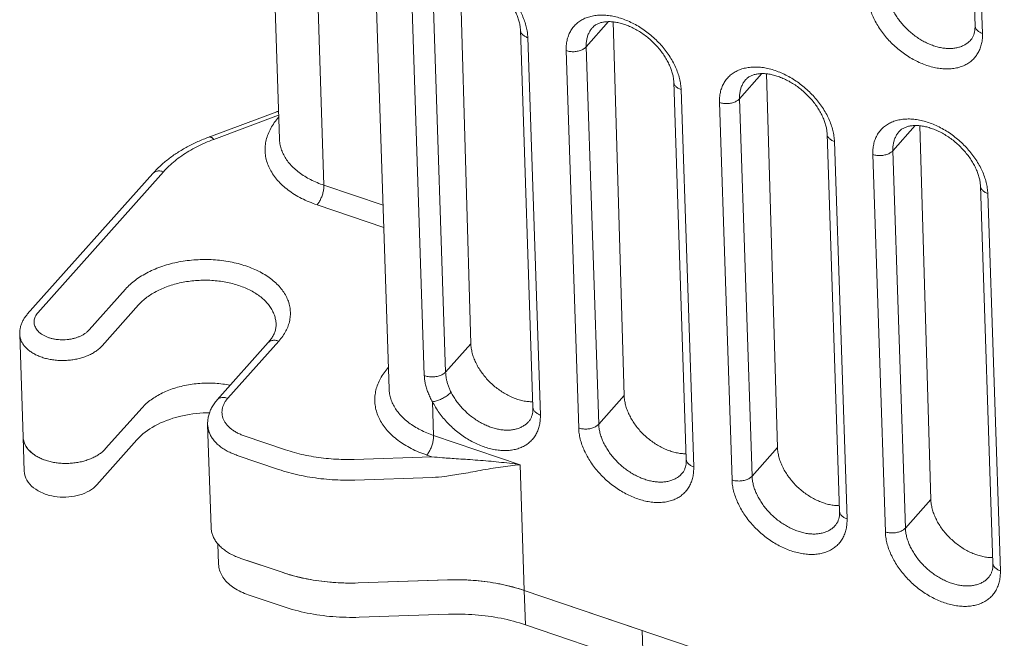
# Model space of a CAD drawing. Header units: millimetres. Extents: x -473 to 23648, y -382 to 1866.
# Tile 29 of 256: x 396 to 429, y 342 to 363. Entities that reach past the tile are written whole.
import ezdxf

# ---------------------------------------------------------------- set-up
doc = ezdxf.new("R2010")
doc.units = ezdxf.units.MM
doc.header["$LTSCALE"] = 80
doc.layers.get('0').update_dxf_attribs({"linetype": 'CONTINUOUS'})
for name, color, linetype in [('08_ALL_DRAFTS', 7, 'CONTINUOUS'), ('09_ALL_ROUNDS', 7, 'CONTINUOUS'), ('20_ALL_FEATURES', 7, 'CONTINUOUS')]:
    doc.layers.add(name, color=color, linetype=linetype)

msp = doc.modelspace()

# ---------------------------------------------------------------- linework, layer by layer
at = {"color": 0, "linetype": 'Continuous', "lineweight": 0}
for p, q in [((395.808, 348.886), (395.847, 347.72)), ((398.308, 347.263), (399.67, 348.792)), ((402.426, 345.257), (402.449, 344.573)), ((404.603, 344.291), (403.418, 344.693)), ((404.642, 343.125), (403.457, 343.527))]:
    msp.add_line(p, q, dxfattribs=at)
for centre, radius, start, end in [((396.401, 348.903), 0.593, 181.6838, 187.1757), ((396.381, 348.9), 0.572, 187.1841, 190.9329)]:
    msp.add_arc(centre, radius, start, end, dxfattribs=at)
for points in [[(395.819, 348.792), (395.837, 348.695), (395.882, 348.602), (395.939, 348.522)], [(395.939, 348.522), (396.006, 348.429), (396.095, 348.349), (396.19, 348.284)]]:
    msp.add_open_spline(points, degree=3, dxfattribs=at)
for points, knots in [([(396.19, 348.284), (396.193, 348.282), (396.308, 348.204), (396.436, 348.145), (396.564, 348.101)], [0, 0, 0, 0, 0.0099034, 0.4166107, 0.4166107, 0.4166107, 0.4166107]), ([(396.603, 346.935), (396.474, 346.979), (396.242, 347.087), (395.971, 347.327), (395.861, 347.561), (395.848, 347.691), (395.847, 347.719)], [0, 0, 0, 0, 0.406707, 0.759729, 1.067815, 1.151256, 1.151256, 1.151256, 1.151256]), ([(396.603, 346.935), (396.721, 346.895), (396.973, 346.842), (397.358, 346.839), (397.731, 346.909), (398.058, 347.046), (398.238, 347.184), (398.308, 347.263)], [0, 0, 0, 0, 0.374257, 0.764794, 1.148804, 1.504941, 1.818804, 1.818804, 1.818804, 1.818804]), ([(403.457, 343.527), (403.286, 343.585), (402.975, 343.729), (402.614, 344.049), (402.467, 344.361), (402.45, 344.535), (402.449, 344.572)], [0, 0, 0, 0, 0.542276, 1.012971, 1.423754, 1.535009, 1.535009, 1.535009, 1.535009])]:
    msp.add_open_spline(points, degree=3, knots=knots, dxfattribs=at)
at = {"layer": '08_ALL_DRAFTS', "color": 0, "linetype": 'Continuous', "lineweight": 0}
for p, q in [((410.648, 364.764), (411.019, 352.062)), ((414.939, 362.153), (415.7, 363.007)), ((415.858, 362.999), (416.228, 350.296)), ((420.148, 360.388), (420.909, 361.242)), ((421.067, 361.233), (421.438, 348.531)), ((425.357, 358.622), (426.119, 359.477)), ((426.277, 359.468), (426.647, 346.766)), ((410.161, 351.099), (411.019, 352.062)), ((415.365, 349.327), (416.228, 350.296)), ((420.574, 347.562), (421.438, 348.531)), ((425.783, 345.796), (426.647, 346.766))]:
    msp.add_line(p, q, dxfattribs=at)
for points, knots in [([(411.019, 352.062), (411.02, 352.009), (411.03, 351.903), (411.064, 351.742), (411.116, 351.579), (411.185, 351.415), (411.272, 351.253), (411.374, 351.095), (411.491, 350.943), (411.621, 350.798), (411.762, 350.662), (411.913, 350.538), (412.072, 350.426), (412.237, 350.328), (412.405, 350.245), (412.575, 350.179), (412.745, 350.129), (412.913, 350.098), (413.038, 350.087), (413.107, 350.087), (413.122, 350.087)], [0, 0, 0, 0, 0.15684, 0.320905, 0.49204, 0.669771, 0.853364, 1.04187, 1.234177, 1.429048, 1.625171, 1.821195, 2.015772, 2.207599, 2.395455, 2.578248, 2.755057, 2.925184, 3.088199, 3.132428, 3.132428, 3.132428, 3.132428]), ([(416.228, 350.296), (416.23, 350.244), (416.24, 350.137), (416.273, 349.976), (416.325, 349.813), (416.395, 349.65), (416.481, 349.488), (416.583, 349.33), (416.7, 349.177), (416.83, 349.032), (416.972, 348.897), (417.123, 348.772), (417.281, 348.66), (417.446, 348.562), (417.615, 348.48), (417.785, 348.413), (417.955, 348.364), (418.122, 348.332), (418.248, 348.322), (418.317, 348.321), (418.331, 348.322)], [0, 0, 0, 0, 0.15684, 0.320905, 0.49204, 0.669771, 0.853364, 1.04187, 1.234177, 1.429048, 1.625171, 1.821195, 2.015772, 2.207599, 2.395455, 2.578248, 2.755057, 2.925184, 3.088199, 3.132428, 3.132428, 3.132428, 3.132428]), ([(421.438, 348.531), (421.439, 348.479), (421.449, 348.372), (421.483, 348.211), (421.534, 348.048), (421.604, 347.884), (421.69, 347.723), (421.758, 347.618), (421.794, 347.567)], [0, 0, 0, 0, 0.15684, 0.320905, 0.49204, 0.669771, 0.853364, 1.04187, 1.04187, 1.04187, 1.04187]), ([(421.794, 347.567), (421.831, 347.515), (421.91, 347.412), (422.04, 347.267), (422.181, 347.131), (422.332, 347.007), (422.491, 346.895), (422.656, 346.797), (422.824, 346.715), (422.994, 346.648), (423.164, 346.599), (423.331, 346.567), (423.457, 346.557), (423.526, 346.556), (423.541, 346.556)], [0, 0, 0, 0, 0.192306, 0.387178, 0.5833, 0.779324, 0.973902, 1.165728, 1.353584, 1.536377, 1.713187, 1.883314, 2.046329, 2.090558, 2.090558, 2.090558, 2.090558]), ([(426.647, 346.766), (426.649, 346.714), (426.659, 346.607), (426.692, 346.446), (426.744, 346.283), (426.813, 346.119), (426.9, 345.957), (427.002, 345.799), (427.119, 345.647), (427.249, 345.502), (427.39, 345.366), (427.541, 345.242), (427.7, 345.13), (427.865, 345.032), (428.034, 344.949), (428.204, 344.883), (428.374, 344.833), (428.541, 344.802), (428.666, 344.791), (428.736, 344.791), (428.75, 344.791)], [0, 0, 0, 0, 0.15684, 0.320905, 0.49204, 0.669771, 0.853364, 1.04187, 1.234177, 1.429048, 1.625171, 1.821195, 2.015772, 2.207599, 2.395455, 2.578248, 2.755057, 2.925184, 3.088199, 3.132428, 3.132428, 3.132428, 3.132428])]:
    msp.add_open_spline(points, degree=3, knots=knots, dxfattribs=at)
at = {"layer": '09_ALL_ROUNDS', "color": 0, "linetype": 'Continuous', "lineweight": 0}
for p, q in [((406.027, 357.447), (404.774, 395.178)), ((427.724, 375.696), (428.15, 362.87)), ((427.976, 375.434), (428.402, 362.609)), ((409.437, 350.984), (409.011, 363.81)), ((410.161, 351.099), (409.735, 363.925)), ((412.702, 362.725), (413.128, 349.899)), ((412.954, 362.463), (413.38, 349.637)), ((414.683, 349.196), (414.257, 362.022)), ((415.365, 349.327), (414.939, 362.153)), ((417.912, 360.959), (418.338, 348.133)), ((418.164, 360.698), (418.59, 347.872)), ((420.574, 347.562), (420.148, 360.388)), ((404.484, 359.969), (404.422, 359.945)), ((419.892, 347.431), (419.466, 360.257)), ((402.121, 359.085), (404.422, 359.945)), ((402.283, 359.005), (404.488, 359.829)), ((404.491, 359.76), (404.488, 359.757)), ((423.121, 359.194), (423.547, 346.368)), ((423.373, 358.933), (423.799, 346.107)), ((425.783, 345.796), (425.357, 358.622)), ((425.102, 345.665), (424.676, 358.491)), ((395.95, 353.06), (400.218, 357.851)), ((396.31, 353.116), (400.579, 357.907)), ((406.027, 357.447), (408.035, 356.767)), ((428.331, 357.429), (428.757, 344.603)), ((428.583, 357.167), (429.009, 344.341)), ((405.792, 356.781), (408.06, 356.012)), ((399.285, 353.918), (398.047, 352.528)), ((399.732, 353.382), (398.494, 351.992)), ((395.808, 348.886), (395.692, 352.384)), ((402.4, 350.15), (404.134, 352.097)), ((402.76, 350.206), (404.495, 352.153)), ((408.218, 351.257), (408.215, 351.254)), ((409.755, 348.944), (409.717, 350.087)), ((398.61, 348.494), (399.848, 349.884)), ((402.077, 349.31), (402.193, 345.812)), ((404.722, 348.456), (403.32, 348.931)), ((409.755, 348.944), (412.694, 347.949)), ((404.487, 347.789), (403.085, 348.264)), ((409.52, 348.278), (409.689, 348.22)), ((409.689, 348.22), (407.05, 348.131)), ((412.694, 347.949), (412.836, 343.673)), ((409.713, 347.518), (407.074, 347.428)), ((404.603, 344.291), (403.201, 344.766)), ((410.249, 344.034), (407.19, 343.93)), ((488.572, 318.009), (412.836, 343.673))]:
    msp.add_line(p, q, dxfattribs=at)
for centre, radius, start, end in [((410.607, 355.532), 7.369, 262.8427, 265.7043), ((409.553, 352.291), 4.776, 271.9198, 276.9674)]:
    msp.add_arc(centre, radius, start, end, dxfattribs=at)
for points, knots in [([(409.238, 364.515), (409.266, 364.557), (409.33, 364.638), (409.443, 364.743), (409.574, 364.832), (409.72, 364.902), (409.879, 364.954), (410.049, 364.986), (410.229, 364.998), (410.418, 364.991), (410.612, 364.964), (410.81, 364.918), (411.01, 364.853), (411.21, 364.771), (411.408, 364.67), (411.601, 364.554), (411.788, 364.423), (411.967, 364.278), (412.136, 364.121), (412.293, 363.954), (412.437, 363.778), (412.565, 363.596), (412.677, 363.408), (412.772, 363.217), (412.848, 363.025), (412.905, 362.834), (412.941, 362.647), (412.952, 362.524), (412.954, 362.463)], [0, 0, 0, 0, 0.15256, 0.30668, 0.463608, 0.624574, 0.790683, 0.963243, 1.143351, 1.331423, 1.527313, 1.730677, 1.941015, 2.157587, 2.379411, 2.605356, 2.834181, 3.064582, 3.295282, 3.524993, 3.752285, 3.975688, 4.194209, 4.407301, 4.614123, 4.813332, 5.003827, 5.184806, 5.184806, 5.184806, 5.184806]), ([(412.702, 362.725), (412.701, 362.769), (412.692, 362.86), (412.664, 363), (412.62, 363.147), (412.56, 363.297), (412.483, 363.45), (412.392, 363.603), (412.285, 363.755), (412.164, 363.903), (412.031, 364.045), (411.887, 364.178), (411.735, 364.301), (411.576, 364.413), (411.413, 364.51), (411.249, 364.594), (411.085, 364.662), (410.924, 364.714), (410.769, 364.75), (410.62, 364.77), (410.481, 364.776), (410.351, 364.766), (410.232, 364.742), (410.123, 364.703), (410.024, 364.646), (409.967, 364.596), (409.942, 364.567)], [0, 0, 0, 0, 0.131967, 0.27502, 0.428228, 0.589837, 0.760809, 0.939848, 1.125518, 1.317, 1.511934, 1.70845, 1.904763, 2.099359, 2.289845, 2.474327, 2.652596, 2.821633, 2.980844, 3.130538, 3.269444, 3.398653, 3.519586, 3.634093, 3.745403, 3.859166, 3.859166, 3.859166, 3.859166]), ([(428.003, 362.384), (427.987, 362.366), (427.941, 362.32), (427.857, 362.253), (427.747, 362.19), (427.626, 362.142), (427.494, 362.11), (427.354, 362.094), (427.207, 362.093), (427.054, 362.109), (426.897, 362.14), (426.739, 362.187), (426.58, 362.248), (426.422, 362.324), (426.267, 362.413), (426.117, 362.514), (425.974, 362.627), (425.838, 362.75), (425.711, 362.881), (425.595, 363.02), (425.492, 363.164), (425.401, 363.313), (425.325, 363.464), (425.263, 363.617), (425.217, 363.769), (425.187, 363.917), (425.178, 364.016), (425.177, 364.063)], [0, 0, 0, 0, 0.071972, 0.195202, 0.321103, 0.450929, 0.585739, 0.726345, 0.873217, 1.026472, 1.185954, 1.351276, 1.521852, 1.696929, 1.875616, 2.056909, 2.239726, 2.423005, 2.605687, 2.786614, 2.964554, 3.138611, 3.308311, 3.473003, 3.63159, 3.783141, 3.927082, 3.927082, 3.927082, 3.927082]), ([(428.402, 362.609), (428.404, 362.55), (428.401, 362.433), (428.376, 362.262), (428.329, 362.102), (428.261, 361.954), (428.173, 361.821), (428.066, 361.704), (427.941, 361.605), (427.8, 361.524), (427.643, 361.462), (427.474, 361.421), (427.294, 361.4), (427.105, 361.399), (426.909, 361.419), (426.707, 361.46), (426.503, 361.52), (426.299, 361.599), (426.096, 361.696), (425.897, 361.81), (425.704, 361.941), (425.519, 362.086), (425.345, 362.243), (425.182, 362.412), (425.033, 362.591), (424.9, 362.776), (424.783, 362.968), (424.685, 363.162), (424.606, 363.358), (424.547, 363.553), (424.509, 363.745), (424.497, 363.871), (424.495, 363.933)], [0, 0, 0, 0, 0.177307, 0.349059, 0.515326, 0.676875, 0.835084, 0.992173, 1.150618, 1.312495, 1.47942, 1.652753, 1.833538, 2.022381, 2.219432, 2.424491, 2.63706, 2.856386, 3.0815, 3.311256, 3.544364, 3.77943, 4.015089, 4.24998, 4.482613, 4.711403, 4.935201, 5.153394, 5.365148, 5.569048, 5.763901, 5.948838, 5.948838, 5.948838, 5.948838]), ([(414.257, 362.022), (414.255, 362.081), (414.257, 362.198), (414.283, 362.368), (414.33, 362.528), (414.397, 362.676), (414.485, 362.809), (414.593, 362.926), (414.718, 363.026), (414.859, 363.107), (415.015, 363.168), (415.185, 363.21), (415.365, 363.231), (415.554, 363.231), (415.75, 363.211), (415.952, 363.171), (416.155, 363.111), (416.36, 363.032), (416.563, 362.935), (416.762, 362.82), (416.955, 362.69), (417.139, 362.545), (417.314, 362.387), (417.477, 362.218), (417.626, 362.04), (417.759, 361.854), (417.875, 361.663), (417.974, 361.468), (418.053, 361.272), (418.112, 361.077), (418.15, 360.886), (418.162, 360.76), (418.164, 360.698)], [0, 0, 0, 0, 0.177307, 0.349059, 0.515326, 0.676875, 0.835084, 0.992173, 1.150618, 1.312495, 1.47942, 1.652753, 1.833538, 2.022381, 2.219432, 2.424491, 2.63706, 2.856386, 3.0815, 3.311256, 3.544364, 3.77943, 4.015089, 4.24998, 4.482613, 4.711403, 4.935201, 5.153394, 5.365148, 5.569048, 5.763901, 5.948838, 5.948838, 5.948838, 5.948838]), ([(417.912, 360.959), (417.91, 361.003), (417.902, 361.095), (417.874, 361.235), (417.829, 361.381), (417.769, 361.532), (417.693, 361.684), (417.601, 361.838), (417.494, 361.99), (417.374, 362.137), (417.24, 362.279), (417.097, 362.413), (416.945, 362.536), (416.786, 362.647), (416.623, 362.745), (416.458, 362.829), (416.294, 362.896), (416.133, 362.949), (415.978, 362.985), (415.83, 363.005), (415.69, 363.01), (415.561, 363.001), (415.441, 362.977), (415.332, 362.937), (415.233, 362.881), (415.177, 362.83), (415.151, 362.802)], [0, 0, 0, 0, 0.131967, 0.27502, 0.428228, 0.589837, 0.760809, 0.939848, 1.125518, 1.317, 1.511934, 1.70845, 1.904763, 2.099359, 2.289845, 2.474327, 2.652596, 2.821633, 2.980844, 3.130538, 3.269444, 3.398653, 3.519586, 3.634093, 3.745403, 3.859166, 3.859166, 3.859166, 3.859166]), ([(412.954, 362.463), (412.934, 362.47), (412.896, 362.485), (412.843, 362.514), (412.797, 362.548), (412.759, 362.585), (412.73, 362.626), (412.71, 362.669), (412.704, 362.703), (412.703, 362.721), (412.702, 362.725)], [0, 0, 0, 0, 0.0638479, 0.1242443, 0.1809098, 0.233841, 0.2833694, 0.3302019, 0.3754061, 0.385388, 0.385388, 0.385388, 0.385388]), ([(414.939, 362.153), (414.937, 362.199), (414.939, 362.29), (414.959, 362.422), (414.995, 362.547), (415.048, 362.662), (415.103, 362.745), (415.14, 362.79), (415.151, 362.802)], [0, 0, 0, 0, 0.1380131, 0.271591, 0.4009019, 0.5265442, 0.6495896, 0.699874, 0.699874, 0.699874, 0.699874]), ([(428.003, 362.384), (428.026, 362.411), (428.066, 362.467), (428.109, 362.56), (428.136, 362.658), (428.15, 362.762), (428.151, 362.833), (428.15, 362.87)], [0, 0, 0, 0, 0.1052905, 0.2059297, 0.3060617, 0.4097143, 0.5194801, 0.5194801, 0.5194801, 0.5194801]), ([(428.402, 362.609), (428.382, 362.615), (428.343, 362.631), (428.29, 362.66), (428.244, 362.693), (428.206, 362.73), (428.177, 362.771), (428.158, 362.815), (428.151, 362.848), (428.15, 362.867), (428.15, 362.87)], [0, 0, 0, 0, 0.0638479, 0.1242442, 0.1809098, 0.233841, 0.2833694, 0.3302019, 0.3754061, 0.385388, 0.385388, 0.385388, 0.385388]), ([(414.257, 362.022), (414.278, 362.015), (414.322, 362.003), (414.389, 361.991), (414.46, 361.985), (414.531, 361.985), (414.601, 361.992), (414.67, 362.005), (414.735, 362.024), (414.796, 362.049), (414.851, 362.079), (414.899, 362.113), (414.926, 362.139), (414.939, 362.153)], [0, 0, 0, 0, 0.0668036, 0.1359046, 0.2065299, 0.2778352, 0.3489453, 0.4189936, 0.4871625, 0.5527242, 0.6150867, 0.6738432, 0.7288296, 0.7288296, 0.7288296, 0.7288296]), ([(419.466, 360.257), (419.464, 360.316), (419.467, 360.432), (419.492, 360.603), (419.539, 360.763), (419.607, 360.911), (419.695, 361.044), (419.802, 361.161), (419.927, 361.26), (420.069, 361.341), (420.225, 361.403), (420.394, 361.444), (420.574, 361.465), (420.763, 361.466), (420.96, 361.446), (421.161, 361.406), (421.365, 361.346), (421.569, 361.267), (421.772, 361.169), (421.971, 361.055), (422.164, 360.924), (422.349, 360.78), (422.524, 360.622), (422.686, 360.453), (422.835, 360.274), (422.968, 360.089), (423.085, 359.898), (423.183, 359.703), (423.263, 359.507), (423.322, 359.312), (423.36, 359.121), (423.371, 358.994), (423.373, 358.933)], [0, 0, 0, 0, 0.177307, 0.349059, 0.515326, 0.676875, 0.835084, 0.992173, 1.150618, 1.312495, 1.47942, 1.652753, 1.833538, 2.022381, 2.219432, 2.424491, 2.63706, 2.856386, 3.0815, 3.311256, 3.544364, 3.77943, 4.015089, 4.24998, 4.482613, 4.711403, 4.935201, 5.153394, 5.365148, 5.569048, 5.763901, 5.948838, 5.948838, 5.948838, 5.948838]), ([(418.164, 360.698), (418.144, 360.705), (418.105, 360.72), (418.052, 360.749), (418.006, 360.782), (417.968, 360.82), (417.939, 360.861), (417.92, 360.904), (417.913, 360.938), (417.912, 360.956), (417.912, 360.959)], [0, 0, 0, 0, 0.0638479, 0.1242443, 0.1809098, 0.233841, 0.2833694, 0.3302019, 0.3754061, 0.385388, 0.385388, 0.385388, 0.385388]), ([(420.148, 360.388), (420.147, 360.433), (420.149, 360.524), (420.168, 360.657), (420.205, 360.782), (420.257, 360.896), (420.313, 360.98), (420.35, 361.024), (420.361, 361.037)], [0, 0, 0, 0, 0.1380131, 0.271591, 0.4009019, 0.5265442, 0.6495896, 0.699874, 0.699874, 0.699874, 0.699874]), ([(423.121, 359.194), (423.12, 359.238), (423.111, 359.33), (423.083, 359.47), (423.039, 359.616), (422.978, 359.766), (422.902, 359.919), (422.81, 360.073), (422.704, 360.224), (422.583, 360.372), (422.45, 360.514), (422.306, 360.647), (422.154, 360.771), (421.995, 360.882), (421.832, 360.98), (421.668, 361.063), (421.504, 361.131), (421.343, 361.183), (421.187, 361.219), (421.039, 361.24), (420.9, 361.245), (420.77, 361.235), (420.651, 361.211), (420.542, 361.172), (420.443, 361.116), (420.386, 361.065), (420.361, 361.037)], [0, 0, 0, 0, 0.131967, 0.27502, 0.428228, 0.589837, 0.760809, 0.939848, 1.125518, 1.317, 1.511934, 1.70845, 1.904763, 2.099359, 2.289845, 2.474327, 2.652596, 2.821633, 2.980844, 3.130538, 3.269444, 3.398653, 3.519586, 3.634093, 3.745403, 3.859166, 3.859166, 3.859166, 3.859166]), ([(419.466, 360.257), (419.487, 360.249), (419.531, 360.237), (419.599, 360.225), (419.669, 360.22), (419.74, 360.22), (419.811, 360.227), (419.879, 360.24), (419.945, 360.259), (420.005, 360.284), (420.06, 360.313), (420.108, 360.348), (420.136, 360.374), (420.148, 360.388)], [0, 0, 0, 0, 0.0668036, 0.1359046, 0.2065299, 0.2778352, 0.3489453, 0.4189936, 0.4871625, 0.5527242, 0.6150867, 0.6738432, 0.7288296, 0.7288296, 0.7288296, 0.7288296]), ([(404.488, 359.757), (404.436, 359.698), (404.34, 359.579), (404.219, 359.388), (404.126, 359.19), (404.062, 358.988), (404.028, 358.783), (404.025, 358.578), (404.052, 358.374), (404.109, 358.173), (404.195, 357.978), (404.31, 357.789), (404.452, 357.608), (404.62, 357.437), (404.813, 357.278), (405.03, 357.13), (405.267, 356.997), (405.523, 356.879), (405.701, 356.812), (405.792, 356.781)], [0, 0, 0, 0, 0.233496, 0.458962, 0.676669, 0.887633, 1.093508, 1.296902, 1.500799, 1.707883, 1.920445, 2.140425, 2.369299, 2.608277, 2.858455, 3.120225, 3.392756, 3.674635, 3.963917, 3.963917, 3.963917, 3.963917]), ([(404.422, 359.945), (404.424, 359.945), (404.434, 359.949), (404.455, 359.95), (404.475, 359.945), (404.484, 359.941), (404.485, 359.941)], [0, 0, 0, 0, 0.00510233, 0.03207377, 0.06268833, 0.06363899, 0.06363899, 0.06363899, 0.06363899]), ([(424.676, 358.491), (424.674, 358.55), (424.676, 358.667), (424.702, 358.837), (424.748, 358.998), (424.816, 359.146), (424.904, 359.279), (425.011, 359.396), (425.136, 359.495), (425.278, 359.576), (425.434, 359.637), (425.603, 359.679), (425.784, 359.7), (425.973, 359.7), (426.169, 359.68), (426.37, 359.64), (426.574, 359.58), (426.779, 359.501), (426.982, 359.404), (427.181, 359.29), (427.374, 359.159), (427.558, 359.014), (427.733, 358.857), (427.896, 358.687), (428.044, 358.509), (428.178, 358.323), (428.294, 358.132), (428.393, 357.938), (428.472, 357.741), (428.531, 357.546), (428.569, 357.355), (428.581, 357.229), (428.583, 357.167)], [0, 0, 0, 0, 0.177307, 0.349059, 0.515326, 0.676875, 0.835084, 0.992173, 1.150618, 1.312495, 1.47942, 1.652753, 1.833538, 2.022381, 2.219432, 2.424491, 2.63706, 2.856386, 3.0815, 3.311256, 3.544364, 3.77943, 4.015089, 4.24998, 4.482613, 4.711403, 4.935201, 5.153394, 5.365148, 5.569048, 5.763901, 5.948838, 5.948838, 5.948838, 5.948838]), ([(428.331, 357.429), (428.329, 357.473), (428.321, 357.564), (428.292, 357.704), (428.248, 357.851), (428.188, 358.001), (428.112, 358.154), (428.02, 358.307), (427.913, 358.459), (427.792, 358.607), (427.659, 358.749), (427.516, 358.882), (427.363, 359.005), (427.205, 359.117), (427.042, 359.215), (426.877, 359.298), (426.713, 359.366), (426.552, 359.418), (426.397, 359.454), (426.249, 359.475), (426.109, 359.48), (425.98, 359.47), (425.86, 359.446), (425.751, 359.407), (425.652, 359.35), (425.596, 359.3), (425.57, 359.272)], [0, 0, 0, 0, 0.131967, 0.27502, 0.428228, 0.589837, 0.760809, 0.939848, 1.125518, 1.317, 1.511934, 1.70845, 1.904763, 2.099359, 2.289845, 2.474327, 2.652596, 2.821633, 2.980844, 3.130538, 3.269444, 3.398653, 3.519586, 3.634093, 3.745403, 3.859166, 3.859166, 3.859166, 3.859166]), ([(402.121, 359.085), (401.993, 359.037), (401.743, 358.935), (401.385, 358.758), (401.051, 358.56), (400.743, 358.343), (400.464, 358.108), (400.296, 357.938), (400.218, 357.851)], [0, 0, 0, 0, 0.409017, 0.808362, 1.197068, 1.573959, 1.938233, 2.289213, 2.289213, 2.289213, 2.289213]), ([(400.579, 357.907), (400.637, 357.972), (400.762, 358.101), (400.968, 358.281), (401.195, 358.45), (401.442, 358.609), (401.707, 358.756), (401.988, 358.889), (402.183, 358.968), (402.283, 359.005)], [0, 0, 0, 0, 0.263486, 0.536925, 0.820307, 1.113448, 1.415966, 1.727295, 2.046636, 2.046636, 2.046636, 2.046636]), ([(402.121, 359.085), (402.122, 359.086), (402.132, 359.089), (402.154, 359.091), (402.184, 359.083), (402.217, 359.065), (402.25, 359.039), (402.272, 359.017), (402.283, 359.005)], [0, 0, 0, 0, 0.0051023, 0.0320738, 0.0626883, 0.0988128, 0.1412493, 0.1900828, 0.1900828, 0.1900828, 0.1900828]), ([(404.515, 359.016), (404.516, 359.007), (404.519, 358.939), (404.535, 358.813), (404.584, 358.641), (404.658, 358.473), (404.756, 358.311), (404.878, 358.157), (405.022, 358.01), (405.188, 357.873), (405.374, 357.747), (405.577, 357.633), (405.796, 357.531), (405.949, 357.474), (406.027, 357.447)], [0, 0, 0, 0, 0.027833, 0.202591, 0.380081, 0.562265, 0.750807, 0.94697, 1.151794, 1.366217, 1.590575, 1.824157, 2.065752, 2.313803, 2.313803, 2.313803, 2.313803]), ([(423.373, 358.933), (423.353, 358.939), (423.315, 358.955), (423.261, 358.984), (423.215, 359.017), (423.178, 359.054), (423.149, 359.095), (423.129, 359.139), (423.122, 359.172), (423.121, 359.191), (423.121, 359.194)], [0, 0, 0, 0, 0.0638479, 0.1242443, 0.1809098, 0.233841, 0.2833694, 0.3302019, 0.3754061, 0.385388, 0.385388, 0.385388, 0.385388]), ([(425.357, 358.622), (425.356, 358.668), (425.358, 358.759), (425.378, 358.891), (425.414, 359.016), (425.467, 359.131), (425.522, 359.215), (425.559, 359.259), (425.57, 359.272)], [0, 0, 0, 0, 0.1380131, 0.271591, 0.4009019, 0.5265442, 0.6495896, 0.699874, 0.699874, 0.699874, 0.699874]), ([(424.676, 358.491), (424.697, 358.484), (424.74, 358.472), (424.808, 358.46), (424.879, 358.454), (424.95, 358.455), (425.02, 358.462), (425.089, 358.475), (425.154, 358.494), (425.215, 358.518), (425.27, 358.548), (425.318, 358.582), (425.345, 358.609), (425.357, 358.622)], [0, 0, 0, 0, 0.0668036, 0.1359046, 0.2065299, 0.2778352, 0.3489453, 0.4189936, 0.4871625, 0.5527242, 0.6150867, 0.6738432, 0.7288296, 0.7288296, 0.7288296, 0.7288296]), ([(400.218, 357.851), (400.219, 357.851), (400.23, 357.863), (400.254, 357.885), (400.297, 357.91), (400.347, 357.926), (400.4, 357.934), (400.458, 357.934), (400.518, 357.925), (400.558, 357.914), (400.579, 357.907)], [0, 0, 0, 0, 0.0016804, 0.0494582, 0.0984458, 0.1496355, 0.203734, 0.2611253, 0.321887, 0.3858328, 0.3858328, 0.3858328, 0.3858328]), ([(405.792, 356.781), (405.805, 356.794), (405.829, 356.825), (405.863, 356.875), (405.895, 356.932), (405.925, 356.993), (405.952, 357.058), (405.976, 357.125), (405.995, 357.192), (406.011, 357.26), (406.021, 357.325), (406.027, 357.387), (406.028, 357.428), (406.027, 357.447)], [0, 0, 0, 0, 0.0559296, 0.1169325, 0.182141, 0.2505334, 0.320982, 0.3922944, 0.463252, 0.5326469, 0.5993194, 0.6621983, 0.7203446, 0.7203446, 0.7203446, 0.7203446]), ([(428.583, 357.167), (428.563, 357.174), (428.524, 357.189), (428.471, 357.218), (428.425, 357.252), (428.387, 357.289), (428.358, 357.33), (428.339, 357.373), (428.332, 357.407), (428.331, 357.425), (428.331, 357.429)], [0, 0, 0, 0, 0.0638479, 0.1242443, 0.1809098, 0.233841, 0.2833694, 0.3302019, 0.3754061, 0.385388, 0.385388, 0.385388, 0.385388]), ([(404.495, 352.153), (404.542, 352.205), (404.629, 352.314), (404.736, 352.489), (404.817, 352.669), (404.869, 352.854), (404.893, 353.041), (404.886, 353.228), (404.851, 353.413), (404.787, 353.594), (404.694, 353.769), (404.575, 353.936), (404.43, 354.095), (404.26, 354.244), (404.068, 354.38), (403.855, 354.504), (403.623, 354.613), (403.375, 354.707), (403.112, 354.786), (402.838, 354.847), (402.555, 354.891), (402.265, 354.917), (401.972, 354.926), (401.678, 354.916), (401.386, 354.888), (401.099, 354.842), (400.819, 354.779), (400.55, 354.699), (400.293, 354.604), (400.052, 354.493), (399.828, 354.368), (399.624, 354.23), (399.442, 354.081), (399.334, 353.973), (399.285, 353.918)], [0, 0, 0, 0, 0.211976, 0.416355, 0.613483, 0.80447, 0.991088, 1.176072, 1.362505, 1.553056, 1.749866, 1.954746, 2.169111, 2.393845, 2.629294, 2.875378, 3.131658, 3.397379, 3.671506, 3.952788, 4.239814, 4.531035, 4.824792, 5.119355, 5.413057, 5.704282, 5.991309, 6.272339, 6.546049, 6.81173, 7.06847, 7.314756, 7.549359, 7.771463, 7.771463, 7.771463, 7.771463]), ([(404.401, 352.73), (404.401, 352.755), (404.395, 352.833), (404.37, 352.961), (404.317, 353.112), (404.24, 353.258), (404.14, 353.398), (404.019, 353.53), (403.878, 353.654), (403.718, 353.767), (403.54, 353.87), (403.347, 353.962), (403.14, 354.04), (402.921, 354.105), (402.693, 354.156), (402.457, 354.193), (402.215, 354.215), (401.971, 354.222), (401.726, 354.214), (401.483, 354.19), (401.243, 354.152), (401.01, 354.1), (400.786, 354.033), (400.572, 353.954), (400.371, 353.861), (400.184, 353.757), (400.014, 353.642), (399.863, 353.518), (399.773, 353.428), (399.732, 353.382)], [0, 0, 0, 0, 0.077023, 0.23238, 0.391169, 0.555173, 0.725902, 0.904534, 1.091807, 1.288008, 1.493072, 1.70663, 1.928055, 2.156485, 2.390878, 2.630056, 2.872731, 3.11752, 3.362981, 3.607724, 3.850404, 4.089587, 4.323774, 4.551861, 4.773258, 4.987205, 5.192442, 5.387945, 5.57313, 5.57313, 5.57313, 5.57313]), ([(395.95, 353.06), (395.92, 353.027), (395.865, 352.958), (395.798, 352.847), (395.747, 352.733), (395.712, 352.618), (395.693, 352.501), (395.691, 352.422), (395.692, 352.384)], [0, 0, 0, 0, 0.1349554, 0.2633992, 0.3869887, 0.5070402, 0.624755, 0.7415679, 0.7415679, 0.7415679, 0.7415679]), ([(398.047, 352.528), (398.027, 352.506), (397.983, 352.463), (397.909, 352.405), (397.824, 352.353), (397.731, 352.308), (397.631, 352.269), (397.524, 352.238), (397.413, 352.214), (397.299, 352.199), (397.183, 352.192), (397.068, 352.193), (396.953, 352.203), (396.842, 352.222), (396.735, 352.248), (396.634, 352.282), (396.54, 352.323), (396.455, 352.371), (396.38, 352.425), (396.315, 352.485), (396.261, 352.549), (396.221, 352.618), (396.193, 352.689), (396.178, 352.762), (396.178, 352.836), (396.191, 352.91), (396.218, 352.982), (396.258, 353.052), (396.291, 353.095), (396.31, 353.116)], [0, 0, 0, 0, 0.088993, 0.183069, 0.282068, 0.385655, 0.493312, 0.604372, 0.718045, 0.833461, 0.949696, 1.065803, 1.180835, 1.293883, 1.404094, 1.51071, 1.613097, 1.710785, 1.803503, 1.891229, 1.974226, 2.053086, 2.128732, 2.202394, 2.275508, 2.349575, 2.425991, 2.505899, 2.590066, 2.590066, 2.590066, 2.590066]), ([(404.401, 352.73), (404.403, 352.683), (404.396, 352.59), (404.361, 352.457), (404.304, 352.331), (404.228, 352.21), (404.167, 352.134), (404.134, 352.097)], [0, 0, 0, 0, 0.1403792, 0.2764542, 0.4125516, 0.553767, 0.7034064, 0.7034064, 0.7034064, 0.7034064]), ([(398.494, 351.992), (398.464, 351.959), (398.398, 351.894), (398.286, 351.808), (398.16, 351.73), (398.021, 351.662), (397.87, 351.604), (397.71, 351.557), (397.544, 351.521), (397.373, 351.499), (397.199, 351.488), (397.025, 351.49), (396.853, 351.505), (396.686, 351.533), (396.526, 351.572), (396.375, 351.623), (396.234, 351.685), (396.106, 351.757), (395.993, 351.839), (395.896, 351.928), (395.816, 352.024), (395.755, 352.127), (395.713, 352.233), (395.696, 352.32), (395.692, 352.37), (395.692, 352.384)], [0, 0, 0, 0, 0.133605, 0.274717, 0.423213, 0.578589, 0.740068, 0.90665, 1.077149, 1.250262, 1.424601, 1.598748, 1.771282, 1.94084, 2.106141, 2.266052, 2.41962, 2.566142, 2.705211, 2.836794, 2.961284, 3.079568, 3.193032, 3.30352, 3.343442, 3.343442, 3.343442, 3.343442]), ([(404.134, 352.097), (404.135, 352.097), (404.146, 352.109), (404.17, 352.131), (404.214, 352.156), (404.263, 352.172), (404.316, 352.18), (404.374, 352.18), (404.434, 352.171), (404.474, 352.159), (404.495, 352.153)], [0, 0, 0, 0, 0.0016804, 0.0494582, 0.0984458, 0.1496355, 0.203734, 0.2611253, 0.321887, 0.3858328, 0.3858328, 0.3858328, 0.3858328]), ([(408.215, 351.254), (408.164, 351.196), (408.067, 351.076), (407.947, 350.885), (407.854, 350.687), (407.79, 350.485), (407.756, 350.28), (407.753, 350.075), (407.779, 349.871), (407.836, 349.671), (407.922, 349.475), (408.037, 349.286), (408.179, 349.105), (408.348, 348.935), (408.541, 348.775), (408.757, 348.628), (408.995, 348.494), (409.25, 348.376), (409.429, 348.309), (409.52, 348.278)], [0, 0, 0, 0, 0.233496, 0.458962, 0.676669, 0.887633, 1.093508, 1.296902, 1.500799, 1.707883, 1.920445, 2.140425, 2.369299, 2.608277, 2.858455, 3.120225, 3.392756, 3.674635, 3.963917, 3.963917, 3.963917, 3.963917]), ([(409.437, 350.984), (409.458, 350.975), (409.503, 350.96), (409.573, 350.943), (409.646, 350.933), (409.722, 350.931), (409.797, 350.935), (409.871, 350.947), (409.942, 350.965), (410.007, 350.99), (410.067, 351.021), (410.119, 351.057), (410.148, 351.085), (410.161, 351.099)], [0, 0, 0, 0, 0.0690184, 0.1411286, 0.215478, 0.2910909, 0.3669262, 0.4419316, 0.5150971, 0.585511, 0.6524199, 0.7152951, 0.7739086, 0.7739086, 0.7739086, 0.7739086]), ([(409.717, 350.087), (409.687, 350.137), (409.632, 350.24), (409.564, 350.396), (409.51, 350.551), (409.471, 350.701), (409.446, 350.845), (409.439, 350.939), (409.437, 350.984)], [0, 0, 0, 0, 0.177023, 0.3482356, 0.5120651, 0.6673745, 0.8133453, 0.9495213, 0.9495213, 0.9495213, 0.9495213]), ([(410.345, 350.412), (410.325, 350.45), (410.289, 350.528), (410.244, 350.647), (410.209, 350.765), (410.184, 350.881), (410.168, 350.992), (410.162, 351.064), (410.161, 351.099)], [0, 0, 0, 0, 0.1300106, 0.257318, 0.3806414, 0.4988731, 0.6111076, 0.7167346, 0.7167346, 0.7167346, 0.7167346]), ([(408.243, 350.513), (408.243, 350.504), (408.246, 350.436), (408.263, 350.31), (408.312, 350.138), (408.385, 349.971), (408.484, 349.809), (408.606, 349.654), (408.75, 349.508), (408.916, 349.371), (409.101, 349.244), (409.305, 349.13), (409.524, 349.029), (409.677, 348.971), (409.755, 348.944)], [0, 0, 0, 0, 0.027833, 0.202591, 0.380081, 0.562265, 0.750807, 0.94697, 1.151794, 1.366217, 1.590575, 1.824157, 2.065752, 2.313803, 2.313803, 2.313803, 2.313803]), ([(409.717, 350.087), (409.738, 350.089), (409.782, 350.097), (409.848, 350.114), (409.918, 350.138), (409.988, 350.167), (410.058, 350.201), (410.126, 350.238), (410.19, 350.279), (410.249, 350.322), (410.3, 350.366), (410.331, 350.396), (410.345, 350.412)], [0, 0, 0, 0, 0.0634209, 0.1326942, 0.2065145, 0.2833942, 0.3617319, 0.4398741, 0.5161742, 0.589052, 0.6570562, 0.7189357, 0.7189357, 0.7189357, 0.7189357]), ([(412.981, 349.413), (412.969, 349.399), (412.928, 349.356), (412.85, 349.292), (412.745, 349.228), (412.628, 349.179), (412.501, 349.144), (412.365, 349.125), (412.223, 349.121), (412.074, 349.132), (411.922, 349.158), (411.767, 349.199), (411.611, 349.255), (411.456, 349.324), (411.304, 349.407), (411.155, 349.501), (411.011, 349.607), (410.875, 349.723), (410.747, 349.848), (410.628, 349.981), (410.52, 350.12), (410.425, 350.264), (410.37, 350.362), (410.345, 350.412)], [0, 0, 0, 0, 0.056611, 0.177023, 0.299796, 0.426144, 0.557092, 0.693459, 0.835761, 0.984184, 1.138645, 1.298829, 1.464223, 1.6342, 1.808015, 1.984713, 2.163142, 2.342333, 2.521621, 2.70012, 2.876326, 3.04862, 3.215523, 3.215523, 3.215523, 3.215523]), ([(402.077, 349.31), (402.075, 349.358), (402.078, 349.454), (402.102, 349.599), (402.146, 349.742), (402.21, 349.884), (402.294, 350.022), (402.363, 350.108), (402.4, 350.15)], [0, 0, 0, 0, 0.143385, 0.2886713, 0.4377, 0.592066, 0.7532199, 0.9222195, 0.9222195, 0.9222195, 0.9222195]), ([(402.4, 350.15), (402.4, 350.151), (402.411, 350.163), (402.436, 350.185), (402.479, 350.21), (402.528, 350.226), (402.582, 350.234), (402.64, 350.233), (402.7, 350.224), (402.74, 350.213), (402.76, 350.206)], [0, 0, 0, 0, 0.0016804, 0.0494582, 0.0984458, 0.1496355, 0.203734, 0.2611253, 0.321887, 0.3858328, 0.3858328, 0.3858328, 0.3858328]), ([(403.32, 348.931), (403.275, 348.946), (403.188, 348.979), (403.066, 349.038), (402.954, 349.105), (402.854, 349.18), (402.768, 349.26), (402.695, 349.347), (402.637, 349.438), (402.595, 349.533), (402.57, 349.631), (402.561, 349.73), (402.568, 349.83), (402.592, 349.929), (402.633, 350.026), (402.689, 350.12), (402.735, 350.178), (402.76, 350.206)], [0, 0, 0, 0, 0.141374, 0.277451, 0.407695, 0.531865, 0.649984, 0.762354, 0.869603, 0.972686, 1.072873, 1.171675, 1.270725, 1.371637, 1.47586, 1.58457, 1.698552, 1.698552, 1.698552, 1.698552]), ([(413.38, 349.637), (413.382, 349.58), (413.38, 349.465), (413.356, 349.298), (413.311, 349.141), (413.246, 348.995), (413.162, 348.863), (413.059, 348.747), (412.939, 348.647), (412.803, 348.565), (412.652, 348.501), (412.489, 348.457), (412.315, 348.432), (412.131, 348.427), (411.941, 348.441), (411.745, 348.475), (411.546, 348.528), (411.346, 348.599), (411.146, 348.688), (410.95, 348.794), (410.758, 348.916), (410.574, 349.052), (410.398, 349.201), (410.234, 349.362), (410.081, 349.533), (409.943, 349.712), (409.821, 349.896), (409.749, 350.023), (409.717, 350.087)], [0, 0, 0, 0, 0.173665, 0.342004, 0.505065, 0.663543, 0.818672, 0.972477, 1.127302, 1.285162, 1.44762, 1.615994, 1.791338, 1.974314, 2.165162, 2.363773, 2.569742, 2.78241, 3.000968, 3.224462, 3.45166, 3.681083, 3.911483, 4.142008, 4.371516, 4.598072, 4.819595, 5.034022, 5.034022, 5.034022, 5.034022]), ([(412.981, 349.413), (413.004, 349.439), (413.045, 349.496), (413.087, 349.589), (413.114, 349.687), (413.128, 349.791), (413.13, 349.862), (413.128, 349.899)], [0, 0, 0, 0, 0.1052905, 0.2059297, 0.3060617, 0.4097143, 0.5194801, 0.5194801, 0.5194801, 0.5194801]), ([(413.38, 349.637), (413.36, 349.644), (413.322, 349.66), (413.268, 349.688), (413.222, 349.722), (413.185, 349.759), (413.156, 349.8), (413.136, 349.843), (413.13, 349.877), (413.128, 349.895), (413.128, 349.899)], [0, 0, 0, 0, 0.0638479, 0.1242442, 0.1809098, 0.233841, 0.2833694, 0.3302019, 0.3754061, 0.385388, 0.385388, 0.385388, 0.385388]), ([(403.085, 348.264), (403.025, 348.284), (402.91, 348.329), (402.746, 348.407), (402.597, 348.497), (402.464, 348.596), (402.349, 348.703), (402.252, 348.819), (402.175, 348.94), (402.119, 349.067), (402.087, 349.191), (402.078, 349.273), (402.077, 349.31)], [0, 0, 0, 0, 0.188616, 0.370033, 0.543673, 0.709215, 0.866689, 1.0165, 1.159482, 1.296911, 1.43048, 1.542341, 1.542341, 1.542341, 1.542341]), ([(414.683, 349.196), (414.704, 349.189), (414.747, 349.177), (414.815, 349.165), (414.886, 349.159), (414.957, 349.16), (415.027, 349.166), (415.096, 349.18), (415.161, 349.199), (415.222, 349.223), (415.277, 349.253), (415.325, 349.287), (415.352, 349.313), (415.365, 349.327)], [0, 0, 0, 0, 0.0668036, 0.1359046, 0.2065299, 0.2778352, 0.3489453, 0.4189936, 0.4871625, 0.5527242, 0.6150867, 0.6738432, 0.7288296, 0.7288296, 0.7288296, 0.7288296]), ([(418.191, 347.648), (418.175, 347.63), (418.129, 347.583), (418.045, 347.516), (417.935, 347.454), (417.813, 347.406), (417.682, 347.373), (417.542, 347.357), (417.394, 347.357), (417.242, 347.372), (417.085, 347.404), (416.927, 347.45), (416.768, 347.512), (416.61, 347.587), (416.455, 347.676), (416.305, 347.778), (416.161, 347.89), (416.025, 348.013), (415.899, 348.145), (415.783, 348.283), (415.68, 348.428), (415.589, 348.576), (415.512, 348.728), (415.451, 348.88), (415.405, 349.032), (415.375, 349.181), (415.366, 349.279), (415.365, 349.327)], [0, 0, 0, 0, 0.071972, 0.195202, 0.321103, 0.450929, 0.585739, 0.726345, 0.873217, 1.026472, 1.185954, 1.351276, 1.521852, 1.696929, 1.875616, 2.056909, 2.239726, 2.423005, 2.605687, 2.786614, 2.964554, 3.138611, 3.308311, 3.473003, 3.63159, 3.783141, 3.927082, 3.927082, 3.927082, 3.927082]), ([(409.52, 348.278), (409.532, 348.292), (409.557, 348.322), (409.591, 348.373), (409.623, 348.429), (409.653, 348.49), (409.68, 348.555), (409.703, 348.622), (409.723, 348.69), (409.738, 348.757), (409.749, 348.822), (409.755, 348.885), (409.755, 348.925), (409.755, 348.944)], [0, 0, 0, 0, 0.0559296, 0.1169325, 0.182141, 0.2505334, 0.320982, 0.3922944, 0.463252, 0.5326469, 0.5993194, 0.6621983, 0.7203446, 0.7203446, 0.7203446, 0.7203446]), ([(418.59, 347.872), (418.592, 347.813), (418.589, 347.696), (418.564, 347.526), (418.517, 347.366), (418.449, 347.218), (418.361, 347.085), (418.254, 346.968), (418.129, 346.868), (417.987, 346.787), (417.831, 346.726), (417.662, 346.684), (417.482, 346.663), (417.293, 346.663), (417.096, 346.683), (416.895, 346.723), (416.691, 346.783), (416.487, 346.862), (416.284, 346.959), (416.085, 347.074), (415.892, 347.204), (415.707, 347.349), (415.532, 347.507), (415.37, 347.676), (415.221, 347.854), (415.088, 348.04), (414.971, 348.231), (414.873, 348.426), (414.793, 348.622), (414.734, 348.817), (414.696, 349.008), (414.685, 349.134), (414.683, 349.196)], [0, 0, 0, 0, 0.177307, 0.349059, 0.515326, 0.676875, 0.835084, 0.992173, 1.150618, 1.312495, 1.47942, 1.652753, 1.833538, 2.022381, 2.219432, 2.424491, 2.63706, 2.856386, 3.0815, 3.311256, 3.544364, 3.77943, 4.015089, 4.24998, 4.482613, 4.711403, 4.935201, 5.153394, 5.365148, 5.569048, 5.763901, 5.948838, 5.948838, 5.948838, 5.948838]), ([(395.808, 348.886), (395.809, 348.872), (395.812, 348.822), (395.829, 348.735), (395.871, 348.629), (395.932, 348.526), (396.012, 348.43), (396.109, 348.341), (396.223, 348.259), (396.35, 348.187), (396.491, 348.125), (396.642, 348.074), (396.803, 348.035), (396.97, 348.007), (397.141, 347.993), (397.315, 347.99), (397.489, 348.001), (397.66, 348.024), (397.827, 348.059), (397.986, 348.106), (398.137, 348.164), (398.276, 348.232), (398.403, 348.31), (398.514, 348.396), (398.58, 348.461), (398.61, 348.494)], [0, 0, 0, 0, 0.039905, 0.150391, 0.263854, 0.382138, 0.50663, 0.638212, 0.777282, 0.923804, 1.077374, 1.237286, 1.402589, 1.572147, 1.744684, 1.918831, 2.093171, 2.266284, 2.436783, 2.603362, 2.764843, 2.920219, 3.068711, 3.209828, 3.343427, 3.343427, 3.343427, 3.343427]), ([(407.05, 348.131), (406.934, 348.127), (406.703, 348.125), (406.358, 348.139), (406.016, 348.169), (405.679, 348.216), (405.351, 348.279), (405.031, 348.358), (404.824, 348.421), (404.722, 348.456)], [0, 0, 0, 0, 0.347119, 0.693087, 1.036592, 1.376429, 1.711449, 2.040567, 2.362703, 2.362703, 2.362703, 2.362703]), ([(411.619, 348.072), (411.498, 348.083), (411.262, 348.102), (410.92, 348.126), (410.606, 348.146), (410.321, 348.165), (410.141, 348.177), (410.055, 348.184)], [0, 0, 0, 0, 0.367027, 0.710279, 1.025703, 1.311211, 1.568149, 1.568149, 1.568149, 1.568149]), ([(412.694, 347.949), (412.574, 347.966), (412.333, 347.999), (411.975, 348.039), (411.737, 348.062), (411.619, 348.072)], [0, 0, 0, 0, 0.364169, 0.727472, 1.081525, 1.081525, 1.081525, 1.081525]), ([(412.694, 347.949), (412.584, 347.94), (412.362, 347.916), (412.028, 347.87), (411.805, 347.834), (411.694, 347.815)], [0, 0, 0, 0, 0.330863, 0.670103, 1.008993, 1.008993, 1.008993, 1.008993]), ([(418.191, 347.648), (418.214, 347.674), (418.254, 347.73), (418.297, 347.824), (418.324, 347.922), (418.338, 348.026), (418.339, 348.097), (418.338, 348.133)], [0, 0, 0, 0, 0.1052905, 0.2059297, 0.3060617, 0.4097143, 0.5194801, 0.5194801, 0.5194801, 0.5194801]), ([(418.59, 347.872), (418.57, 347.879), (418.531, 347.894), (418.478, 347.923), (418.432, 347.956), (418.394, 347.994), (418.365, 348.035), (418.346, 348.078), (418.339, 348.112), (418.338, 348.13), (418.338, 348.133)], [0, 0, 0, 0, 0.0638479, 0.1242442, 0.1809098, 0.233841, 0.2833694, 0.3302019, 0.3754061, 0.385388, 0.385388, 0.385388, 0.385388]), ([(407.074, 347.428), (406.945, 347.424), (406.688, 347.422), (406.305, 347.437), (405.925, 347.47), (405.551, 347.522), (405.186, 347.592), (404.831, 347.68), (404.6, 347.751), (404.487, 347.789)], [0, 0, 0, 0, 0.385754, 0.770136, 1.15178, 1.529347, 1.901566, 2.267228, 2.625226, 2.625226, 2.625226, 2.625226]), ([(410.132, 347.55), (410.221, 347.562), (410.406, 347.589), (410.696, 347.637), (411.01, 347.693), (411.345, 347.754), (411.576, 347.795), (411.694, 347.815)], [0, 0, 0, 0, 0.267449, 0.561444, 0.881806, 1.224646, 1.58396, 1.58396, 1.58396, 1.58396]), ([(419.892, 347.431), (419.913, 347.424), (419.957, 347.411), (420.025, 347.399), (420.095, 347.394), (420.166, 347.394), (420.237, 347.401), (420.305, 347.414), (420.371, 347.433), (420.431, 347.458), (420.486, 347.488), (420.534, 347.522), (420.562, 347.548), (420.574, 347.562)], [0, 0, 0, 0, 0.0668036, 0.1359046, 0.2065299, 0.2778352, 0.3489453, 0.4189936, 0.4871625, 0.5527242, 0.6150867, 0.6738432, 0.7288296, 0.7288296, 0.7288296, 0.7288296]), ([(423.799, 346.107), (423.801, 346.048), (423.798, 345.931), (423.773, 345.761), (423.726, 345.6), (423.659, 345.452), (423.571, 345.319), (423.463, 345.202), (423.338, 345.103), (423.197, 345.022), (423.041, 344.961), (422.871, 344.919), (422.691, 344.898), (422.502, 344.898), (422.306, 344.918), (422.104, 344.958), (421.901, 345.018), (421.696, 345.097), (421.493, 345.194), (421.294, 345.308), (421.101, 345.439), (420.917, 345.584), (420.742, 345.742), (420.579, 345.911), (420.43, 346.089), (420.297, 346.275), (420.181, 346.466), (420.082, 346.66), (420.003, 346.857), (419.944, 347.052), (419.906, 347.243), (419.894, 347.369), (419.892, 347.431)], [0, 0, 0, 0, 0.177307, 0.349059, 0.515326, 0.676875, 0.835084, 0.992173, 1.150618, 1.312495, 1.47942, 1.652753, 1.833538, 2.022381, 2.219432, 2.424491, 2.63706, 2.856386, 3.0815, 3.311256, 3.544364, 3.77943, 4.015089, 4.24998, 4.482613, 4.711403, 4.935201, 5.153394, 5.365148, 5.569048, 5.763901, 5.948838, 5.948838, 5.948838, 5.948838]), ([(423.4, 345.883), (423.384, 345.865), (423.338, 345.818), (423.254, 345.751), (423.144, 345.688), (423.023, 345.64), (422.891, 345.608), (422.751, 345.592), (422.604, 345.591), (422.451, 345.607), (422.295, 345.638), (422.136, 345.685), (421.977, 345.746), (421.819, 345.822), (421.665, 345.911), (421.514, 346.012), (421.371, 346.125), (421.235, 346.248), (421.108, 346.379), (420.993, 346.518), (420.889, 346.662), (420.798, 346.811), (420.722, 346.962), (420.66, 347.115), (420.614, 347.267), (420.585, 347.415), (420.576, 347.514), (420.574, 347.562)], [0, 0, 0, 0, 0.071972, 0.195202, 0.321103, 0.450929, 0.585739, 0.726345, 0.873217, 1.026472, 1.185954, 1.351276, 1.521852, 1.696929, 1.875616, 2.056909, 2.239726, 2.423005, 2.605687, 2.786614, 2.964554, 3.138611, 3.308311, 3.473003, 3.63159, 3.783141, 3.927082, 3.927082, 3.927082, 3.927082]), ([(423.4, 345.883), (423.423, 345.909), (423.464, 345.965), (423.506, 346.058), (423.533, 346.156), (423.547, 346.26), (423.548, 346.332), (423.547, 346.368)], [0, 0, 0, 0, 0.1052905, 0.2059297, 0.3060617, 0.4097143, 0.5194801, 0.5194801, 0.5194801, 0.5194801]), ([(423.799, 346.107), (423.779, 346.114), (423.74, 346.129), (423.687, 346.158), (423.641, 346.191), (423.603, 346.229), (423.574, 346.269), (423.555, 346.313), (423.548, 346.346), (423.547, 346.365), (423.547, 346.368)], [0, 0, 0, 0, 0.0638479, 0.1242442, 0.1809098, 0.233841, 0.2833694, 0.3302019, 0.3754061, 0.385388, 0.385388, 0.385388, 0.385388]), ([(402.294, 345.446), (402.272, 345.486), (402.235, 345.569), (402.203, 345.693), (402.194, 345.775), (402.193, 345.812)], [0, 0, 0, 0, 0.1374293, 0.2709977, 0.3828807, 0.3828807, 0.3828807, 0.3828807]), ([(425.102, 345.665), (425.123, 345.658), (425.166, 345.646), (425.234, 345.634), (425.304, 345.628), (425.376, 345.629), (425.446, 345.636), (425.515, 345.649), (425.58, 345.668), (425.641, 345.693), (425.696, 345.722), (425.744, 345.756), (425.771, 345.783), (425.783, 345.796)], [0, 0, 0, 0, 0.0668036, 0.1359046, 0.2065299, 0.2778352, 0.3489453, 0.4189936, 0.4871625, 0.5527242, 0.6150867, 0.6738432, 0.7288296, 0.7288296, 0.7288296, 0.7288296]), ([(429.009, 344.341), (429.011, 344.282), (429.008, 344.166), (428.983, 343.995), (428.936, 343.835), (428.868, 343.687), (428.78, 343.554), (428.673, 343.437), (428.548, 343.338), (428.406, 343.257), (428.25, 343.195), (428.081, 343.154), (427.901, 343.133), (427.711, 343.132), (427.515, 343.152), (427.314, 343.192), (427.11, 343.252), (426.905, 343.331), (426.703, 343.429), (426.504, 343.543), (426.311, 343.674), (426.126, 343.818), (425.951, 343.976), (425.789, 344.145), (425.64, 344.324), (425.506, 344.509), (425.39, 344.7), (425.292, 344.895), (425.212, 345.091), (425.153, 345.286), (425.115, 345.477), (425.104, 345.604), (425.102, 345.665)], [0, 0, 0, 0, 0.177307, 0.349059, 0.515326, 0.676875, 0.835084, 0.992173, 1.150618, 1.312495, 1.47942, 1.652753, 1.833538, 2.022381, 2.219432, 2.424491, 2.63706, 2.856386, 3.0815, 3.311256, 3.544364, 3.77943, 4.015089, 4.24998, 4.482613, 4.711403, 4.935201, 5.153394, 5.365148, 5.569048, 5.763901, 5.948838, 5.948838, 5.948838, 5.948838]), ([(428.609, 344.117), (428.593, 344.099), (428.548, 344.053), (428.464, 343.986), (428.354, 343.923), (428.232, 343.875), (428.101, 343.843), (427.96, 343.827), (427.813, 343.826), (427.661, 343.842), (427.504, 343.873), (427.345, 343.92), (427.186, 343.981), (427.029, 344.057), (426.874, 344.146), (426.724, 344.247), (426.58, 344.36), (426.444, 344.482), (426.318, 344.614), (426.202, 344.753), (426.098, 344.897), (426.008, 345.046), (425.931, 345.197), (425.87, 345.35), (425.824, 345.501), (425.794, 345.65), (425.785, 345.748), (425.783, 345.796)], [0, 0, 0, 0, 0.071972, 0.195202, 0.321103, 0.450929, 0.585739, 0.726345, 0.873217, 1.026472, 1.185954, 1.351276, 1.521852, 1.696929, 1.875616, 2.056909, 2.239726, 2.423005, 2.605687, 2.786614, 2.964554, 3.138611, 3.308311, 3.473003, 3.63159, 3.783141, 3.927082, 3.927082, 3.927082, 3.927082]), ([(403.201, 344.766), (403.141, 344.786), (403.026, 344.831), (402.863, 344.909), (402.714, 344.999), (402.581, 345.098), (402.465, 345.206), (402.368, 345.321), (402.316, 345.404), (402.294, 345.446)], [0, 0, 0, 0, 0.188613, 0.370034, 0.543672, 0.709216, 0.86669, 1.0165, 1.159482, 1.159482, 1.159482, 1.159482]), ([(428.609, 344.117), (428.633, 344.143), (428.673, 344.2), (428.716, 344.293), (428.743, 344.391), (428.757, 344.495), (428.758, 344.566), (428.757, 344.603)], [0, 0, 0, 0, 0.1052905, 0.2059297, 0.3060617, 0.4097143, 0.5194801, 0.5194801, 0.5194801, 0.5194801]), ([(429.009, 344.341), (428.988, 344.348), (428.95, 344.364), (428.897, 344.392), (428.851, 344.426), (428.813, 344.463), (428.784, 344.504), (428.765, 344.548), (428.758, 344.581), (428.757, 344.6), (428.757, 344.603)], [0, 0, 0, 0, 0.0638479, 0.1242442, 0.1809098, 0.233841, 0.2833694, 0.3302019, 0.3754061, 0.385388, 0.385388, 0.385388, 0.385388]), ([(407.19, 343.93), (407.061, 343.926), (406.804, 343.924), (406.421, 343.939), (406.041, 343.972), (405.667, 344.024), (405.302, 344.094), (404.947, 344.182), (404.716, 344.253), (404.603, 344.291)], [0, 0, 0, 0, 0.385753, 0.770136, 1.151779, 1.529348, 1.901566, 2.267228, 2.625226, 2.625226, 2.625226, 2.625226]), ([(412.836, 343.673), (412.723, 343.712), (412.492, 343.782), (412.137, 343.87), (411.772, 343.94), (411.398, 343.992), (411.018, 344.026), (410.634, 344.041), (410.378, 344.038), (410.249, 344.034)], [0, 0, 0, 0, 0.357997, 0.723659, 1.095877, 1.473447, 1.85509, 2.239473, 2.625226, 2.625226, 2.625226, 2.625226])]:
    msp.add_open_spline(points, degree=3, knots=knots, dxfattribs=at)
at = {"layer": '20_ALL_FEATURES', "color": 0, "linetype": 'Continuous', "lineweight": 0}
for p, q in [((403.298, 395.678), (404.515, 359.016)), ((406.782, 394.497), (408.243, 350.513)), ((410.224, 344.033), (407.19, 343.93)), ((416.843, 342.315), (412.836, 343.673)), ((412.874, 342.507), (412.836, 343.673)), ((410.263, 342.867), (407.228, 342.764)), ((416.881, 341.149), (412.874, 342.507)), ((416.843, 342.315), (416.881, 341.149))]:
    msp.add_line(p, q, dxfattribs=at)
for centre, radius, start, end in [((406.826, 351.048), 7.115, 258.3726, 258.954), ((406.88, 351.356), 7.428, 258.9943, 265.139), ((406.913, 351.681), 7.755, 265.0994, 265.6464), ((406.921, 351.814), 7.888, 265.6612, 271.9493), ((410.517, 336.146), 7.893, 85.7607, 92.1298), ((410.525, 336.275), 7.764, 85.2317, 85.7461), ((410.557, 336.599), 7.438, 79.0613, 85.2719), ((410.612, 336.909), 7.123, 78.4267, 79.0206)]:
    msp.add_arc(centre, radius, start, end, dxfattribs=at)
for points, knots in [([(402.843, 350.649), (402.822, 350.653), (402.717, 350.673), (402.525, 350.701), (402.267, 350.721), (402.006, 350.723), (401.746, 350.709), (401.488, 350.677), (401.236, 350.629), (400.992, 350.564), (400.76, 350.484), (400.541, 350.39), (400.338, 350.282), (400.154, 350.162), (399.99, 350.03), (399.893, 349.934), (399.848, 349.884)], [0, 0, 0, 0, 0.065185, 0.32085, 0.580176, 0.841488, 1.103062, 1.363169, 1.620114, 1.872281, 2.118175, 2.35647, 2.586059, 2.806109, 3.016118, 3.215981, 3.215981, 3.215981, 3.215981]), ([(402.137, 349.713), (402.106, 349.713), (401.759, 349.708), (401.117, 349.624), (400.296, 349.319), (399.841, 348.984), (399.67, 348.792)], [0, 0, 0, 0, 0.093394, 1.041218, 1.925362, 2.698017, 2.698017, 2.698017, 2.698017]), ([(407.228, 342.764), (406.93, 342.754), (406.336, 342.768), (405.467, 342.887), (404.909, 343.035), (404.642, 343.125)], [0, 0, 0, 0, 0.897326, 1.777349, 2.623939, 2.623939, 2.623939, 2.623939]), ([(412.874, 342.507), (412.605, 342.599), (412.041, 342.747), (411.164, 342.866), (410.564, 342.878), (410.263, 342.867)], [0, 0, 0, 0, 0.854629, 1.743171, 2.649014, 2.649014, 2.649014, 2.649014])]:
    msp.add_open_spline(points, degree=3, knots=knots, dxfattribs=at)
for points in [[(405.391, 344.079), (405.125, 344.133), (404.861, 344.204), (404.603, 344.291)], [(412.836, 343.673), (412.576, 343.761), (412.31, 343.832), (412.041, 343.887)]]:
    msp.add_open_spline(points, degree=3, dxfattribs=at)

doc.saveas('drawing.dxf')
